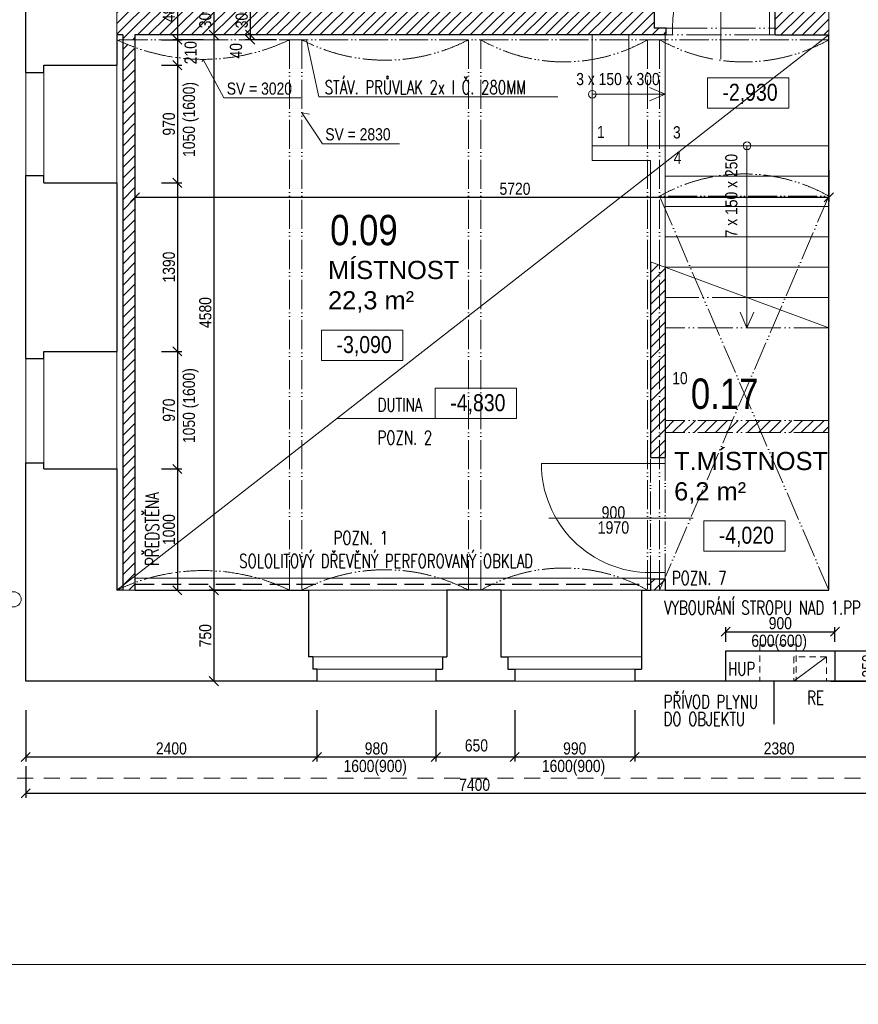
# Model space of a CAD drawing. Header units: millimetres. Extents: x -300958 to -108039, y 30118 to 292543.
# Tile 70 of 256: x -264758 to -257845, y 112355 to 120475. Entities that reach past the tile are written whole.
import ezdxf
from ezdxf.enums import TextEntityAlignment as Align

# ---------------------------------------------------------------- set-up
doc = ezdxf.new("R2010")
doc.units = ezdxf.units.MM
doc.header["$MEASUREMENT"] = 0
for name, pattern in [('ACAD_ISO05W100', [33, 24, -3, 0, -3, 0, -3]), ('DGN Style 2', [879.857395, 527.914437, -351.942958]), ('DGN Style 3', [888.558256, 634.684469, -253.873788])]:
    doc.linetypes.add(name, pattern=pattern)
doc.layers.get('0').update_dxf_attribs({"lineweight": 13})
doc.layers.get('Defpoints').update_dxf_attribs({"color": 3, "lineweight": 13})
for name, color, linetype, lineweight in [('BOURÁNÍ', 40, 'Continuous', 13), ('dims', 7, 'Continuous', 9), ('dvere', 7, 'Continuous', 9), ('legenda', 7, 'Continuous', 13), ('popis', 7, 'Continuous', 9), ('RAMECEK', 7, 'Continuous', 0), ('schody', 7, 'Continuous', 13), ('tenka', 7, 'Continuous', 13), ('texts', 3, 'Continuous', 30), ('výškové kóty', 7, 'Continuous', 13), ('walls', 7, 'Continuous', 13)]:
    doc.layers.add(name, color=color, linetype=linetype, lineweight=lineweight)
doc.styles.add('GENERATED_STYLE_8', font='arial.ttf')
doc.styles.get("Standard").update_dxf_attribs({"font": 'txt.shx'})
doc.styles.add('STYLE-0', font='ARIALN.TTF')
doc.styles.add('Style-Arial', font='arial.ttf')
doc.dimstyles.new('arch', dxfattribs={"dimscale": 50, "dimtxt": 2.5, "dimasz": 2.5, "dimexe": 1.25, "dimexo": 0.9, "dimtad": 1, "dimdec": 0, "dimtxsty": 'STYLE-0', "dimblk": 'ARCHTICK', "dimcen": 2.5, "dimadec": 0, "dimazin": 0, "dimtfac": 1, "dimtdec": 0, "dimtmove": 2, "dimatfit": 3, "dimldrblk": 'ARCHTICK', "dimfxl": 0, "dimarcsym": 0})

# ---------------------------------------------------------------- blocks, each defined once
blk = doc.blocks.new('*U49')
at = {"layer": 'RAMECEK', "linetype": 'Continuous', "lineweight": 0, "flags": 128}
blk.add_lwpolyline([(-15750, -11137.5), (15750, -11137.5), (15750, 11137.5), (-15750, 11137.5)], close=True, dxfattribs=at)
blk = doc.blocks.new('_ArchTick')
at = {"color": 0, "linetype": 'ByBlock', "flags": 128}
blk.add_lwpolyline([(-0.5, -0.5), (0.5, 0.5)], dxfattribs=at)
blk = doc.blocks.new('*D335')
at = {"layer": 'Defpoints', "color": 0, "linetype": 'Continuous'}
for p in [(-262855.9, 120350), (-263157.6, 115770), (-262855.9, 115770)]:
    blk.add_point(p, dxfattribs=at)
at = {"layer": 'dims', "color": 0, "linetype": 'Continuous', "lineweight": -2}
for p, q in [((-262930.9, 120350), (-263195.1, 120350)), ((-263157.6, 120350), (-263157.6, 115770)), ((-262930.9, 115770), (-263195.1, 115770))]:
    blk.add_line(p, q, dxfattribs=at)
at = {"layer": 'dims', "color": 0, "linetype": 'Continuous', "lineweight": -2, "xscale": 75, "yscale": 75, "zscale": 75}
for p, rotation in [((-263157.6, 120350), 90), ((-263157.6, 115770), 270)]:
    blk.add_blockref('_ArchTick', p, dxfattribs=dict(at, rotation=rotation))
at = {"layer": 'dims', "color": 0, "linetype": 'Continuous', "insert": (-263227.4, 118060), "char_height": 100, "attachment_point": 5, "rotation": 90, "style": 'STYLE-0'}
blk.add_mtext('4580', dxfattribs=at)
blk = doc.blocks.new('*D336')
at = {"layer": 'Defpoints', "color": 0, "linetype": 'Continuous'}
for p in [(-262855.9, 120650), (-263157.6, 120350), (-262855.9, 120350)]:
    blk.add_point(p, dxfattribs=at)
at = {"layer": 'dims', "color": 0, "linetype": 'Continuous', "lineweight": -2}
for p, q in [((-262930.9, 120650), (-263195.1, 120650)), ((-263157.6, 120650), (-263157.6, 120350)), ((-262930.9, 120350), (-263195.1, 120350))]:
    blk.add_line(p, q, dxfattribs=at)
at = {"layer": 'dims', "color": 0, "linetype": 'Continuous', "lineweight": -2, "xscale": 75, "yscale": 75, "zscale": 75}
for p, rotation in [((-263157.6, 120650), 90), ((-263157.6, 120350), 270)]:
    blk.add_blockref('_ArchTick', p, dxfattribs=dict(at, rotation=rotation))
at = {"layer": 'dims', "color": 0, "linetype": 'Continuous', "insert": (-263227.4, 120500), "char_height": 100, "attachment_point": 5, "rotation": 90, "style": 'STYLE-0'}
blk.add_mtext('300', dxfattribs=at)
blk = doc.blocks.new('*D337')
at = {"layer": 'Defpoints', "color": 0, "linetype": 'Continuous'}
for p in [(-262855.9, 115770), (-263157.6, 115020), (-262855.9, 115020)]:
    blk.add_point(p, dxfattribs=at)
at = {"layer": 'dims', "color": 0, "linetype": 'Continuous', "lineweight": -2}
for p, q in [((-262930.9, 115770), (-263195.1, 115770)), ((-263157.6, 115770), (-263157.6, 115020)), ((-262930.9, 115020), (-263195.1, 115020))]:
    blk.add_line(p, q, dxfattribs=at)
at = {"layer": 'dims', "color": 0, "linetype": 'Continuous', "lineweight": -2, "xscale": 75, "yscale": 75, "zscale": 75}
for p, rotation in [((-263157.6, 115770), 90), ((-263157.6, 115020), 270)]:
    blk.add_blockref('_ArchTick', p, dxfattribs=dict(at, rotation=rotation))
at = {"layer": 'dims', "color": 0, "linetype": 'Continuous', "insert": (-263227.4, 115395), "char_height": 100, "attachment_point": 5, "rotation": 90, "style": 'STYLE-0'}
blk.add_mtext('750', dxfattribs=at)
blk = doc.blocks.new('*D353')
at = {"layer": 'Defpoints', "color": 0, "linetype": 'Continuous'}
for p in [(-264707.6, 114855.9), (-262307.6, 114855.9), (-262307.6, 114395)]:
    blk.add_point(p, dxfattribs=at)
at = {"layer": 'dims', "color": 0, "linetype": 'Continuous', "lineweight": -2}
for p, q in [((-264707.6, 114780.9), (-264707.6, 114357.5)), ((-262307.6, 114780.9), (-262307.6, 114357.5)), ((-264707.6, 114395), (-262307.6, 114395))]:
    blk.add_line(p, q, dxfattribs=at)
at = {"layer": 'dims', "color": 0, "linetype": 'Continuous', "lineweight": -2, "xscale": 75, "yscale": 75, "zscale": 75, "rotation": 180}
blk.add_blockref('_ArchTick', (-264707.6, 114395), dxfattribs=at)
at = {"layer": 'dims', "color": 0, "linetype": 'Continuous', "lineweight": -2, "xscale": 75, "yscale": 75, "zscale": 75}
blk.add_blockref('_ArchTick', (-262307.6, 114395), dxfattribs=at)
at = {"layer": 'dims', "color": 0, "linetype": 'Continuous', "insert": (-263507.6, 114464.8), "char_height": 100, "attachment_point": 5, "style": 'STYLE-0'}
blk.add_mtext('2400', dxfattribs=at)
blk = doc.blocks.new('*D354')
at = {"layer": 'Defpoints', "color": 0, "linetype": 'Continuous'}
for p in [(-262307.6, 114855.9), (-261327.6, 114855.9), (-261327.6, 114395)]:
    blk.add_point(p, dxfattribs=at)
at = {"layer": 'dims', "color": 0, "linetype": 'Continuous', "lineweight": -2}
for p, q in [((-262307.6, 114780.9), (-262307.6, 114357.5)), ((-261327.6, 114780.9), (-261327.6, 114357.5)), ((-262307.6, 114395), (-261327.6, 114395))]:
    blk.add_line(p, q, dxfattribs=at)
at = {"layer": 'dims', "color": 0, "linetype": 'Continuous', "lineweight": -2, "xscale": 75, "yscale": 75, "zscale": 75, "rotation": 180}
blk.add_blockref('_ArchTick', (-262307.6, 114395), dxfattribs=at)
at = {"layer": 'dims', "color": 0, "linetype": 'Continuous', "lineweight": -2, "xscale": 75, "yscale": 75, "zscale": 75}
blk.add_blockref('_ArchTick', (-261327.6, 114395), dxfattribs=at)
at = {"layer": 'dims', "color": 0, "linetype": 'Continuous', "insert": (-261817.6, 114464.8), "char_height": 100, "attachment_point": 5, "style": 'STYLE-0'}
blk.add_mtext('980', dxfattribs=at)
blk = doc.blocks.new('*D355')
at = {"layer": 'Defpoints', "color": 0, "linetype": 'Continuous'}
for p in [(-261327.6, 114855.9), (-260677.6, 114855.9), (-260677.6, 114395)]:
    blk.add_point(p, dxfattribs=at)
at = {"layer": 'dims', "color": 0, "linetype": 'Continuous', "lineweight": -2}
for p, q in [((-261327.6, 114780.9), (-261327.6, 114357.5)), ((-260677.6, 114780.9), (-260677.6, 114357.5)), ((-261327.6, 114395), (-260677.6, 114395))]:
    blk.add_line(p, q, dxfattribs=at)
at = {"layer": 'dims', "color": 0, "linetype": 'Continuous', "lineweight": -2, "xscale": 75, "yscale": 75, "zscale": 75, "rotation": 180}
blk.add_blockref('_ArchTick', (-261327.6, 114395), dxfattribs=at)
at = {"layer": 'dims', "color": 0, "linetype": 'Continuous', "lineweight": -2, "xscale": 75, "yscale": 75, "zscale": 75}
blk.add_blockref('_ArchTick', (-260677.6, 114395), dxfattribs=at)
at = {"layer": 'dims', "color": 0, "linetype": 'Continuous', "insert": (-260992.9, 114489.7), "char_height": 100, "attachment_point": 5, "style": 'STYLE-0'}
blk.add_mtext('650', dxfattribs=at)
blk = doc.blocks.new('*D356')
at = {"layer": 'Defpoints', "color": 0, "linetype": 'Continuous'}
for p in [(-260677.6, 114855.9), (-259687.6, 114855.9), (-259687.6, 114395)]:
    blk.add_point(p, dxfattribs=at)
at = {"layer": 'dims', "color": 0, "linetype": 'Continuous', "lineweight": -2}
for p, q in [((-260677.6, 114780.9), (-260677.6, 114357.5)), ((-259687.6, 114780.9), (-259687.6, 114357.5)), ((-260677.6, 114395), (-259687.6, 114395))]:
    blk.add_line(p, q, dxfattribs=at)
at = {"layer": 'dims', "color": 0, "linetype": 'Continuous', "lineweight": -2, "xscale": 75, "yscale": 75, "zscale": 75, "rotation": 180}
blk.add_blockref('_ArchTick', (-260677.6, 114395), dxfattribs=at)
at = {"layer": 'dims', "color": 0, "linetype": 'Continuous', "lineweight": -2, "xscale": 75, "yscale": 75, "zscale": 75}
blk.add_blockref('_ArchTick', (-259687.6, 114395), dxfattribs=at)
at = {"layer": 'dims', "color": 0, "linetype": 'Continuous', "insert": (-260182.6, 114464.8), "char_height": 100, "attachment_point": 5, "style": 'STYLE-0'}
blk.add_mtext('990', dxfattribs=at)
blk = doc.blocks.new('*D357')
at = {"layer": 'Defpoints', "color": 0, "linetype": 'Continuous'}
for p in [(-259687.6, 114855.9), (-257307.6, 114855.9), (-257307.6, 114395)]:
    blk.add_point(p, dxfattribs=at)
at = {"layer": 'dims', "color": 0, "linetype": 'Continuous', "lineweight": -2}
for p, q in [((-259687.6, 114780.9), (-259687.6, 114357.5)), ((-257307.6, 114780.9), (-257307.6, 114357.5)), ((-259687.6, 114395), (-257307.6, 114395))]:
    blk.add_line(p, q, dxfattribs=at)
at = {"layer": 'dims', "color": 0, "linetype": 'Continuous', "lineweight": -2, "xscale": 75, "yscale": 75, "zscale": 75, "rotation": 180}
blk.add_blockref('_ArchTick', (-259687.6, 114395), dxfattribs=at)
at = {"layer": 'dims', "color": 0, "linetype": 'Continuous', "lineweight": -2, "xscale": 75, "yscale": 75, "zscale": 75}
blk.add_blockref('_ArchTick', (-257307.6, 114395), dxfattribs=at)
at = {"layer": 'dims', "color": 0, "linetype": 'Continuous', "insert": (-258497.6, 114464.8), "char_height": 100, "attachment_point": 5, "style": 'STYLE-0'}
blk.add_mtext('2380', dxfattribs=at)
blk = doc.blocks.new('*D358')
at = {"layer": 'Defpoints', "color": 0, "linetype": 'Continuous'}
for p in [(-264707.6, 114395), (-257307.6, 114395), (-257307.6, 114095)]:
    blk.add_point(p, dxfattribs=at)
at = {"layer": 'dims', "color": 0, "linetype": 'Continuous', "lineweight": -2}
for p, q in [((-264707.6, 114320), (-264707.6, 114057.5)), ((-257307.6, 114320), (-257307.6, 114057.5)), ((-264707.6, 114095), (-257307.6, 114095))]:
    blk.add_line(p, q, dxfattribs=at)
at = {"layer": 'dims', "color": 0, "linetype": 'Continuous', "lineweight": -2, "xscale": 75, "yscale": 75, "zscale": 75, "rotation": 180}
blk.add_blockref('_ArchTick', (-264707.6, 114095), dxfattribs=at)
at = {"layer": 'dims', "color": 0, "linetype": 'Continuous', "lineweight": -2, "xscale": 75, "yscale": 75, "zscale": 75}
blk.add_blockref('_ArchTick', (-257307.6, 114095), dxfattribs=at)
at = {"layer": 'dims', "color": 0, "linetype": 'Continuous', "insert": (-261007.6, 114164.8), "char_height": 100, "attachment_point": 5, "style": 'STYLE-0'}
blk.add_mtext('7400', dxfattribs=at)
blk = doc.blocks.new('*D479')
at = {"layer": 'Defpoints', "color": 0, "linetype": 'Continuous'}
for p in [(-263663, 120100), (-263663, 119130), (-263457.6, 119130)]:
    blk.add_point(p, dxfattribs=at)
at = {"layer": 'dims', "color": 0, "linetype": 'Continuous', "lineweight": -2}
for p, q in [((-263588, 120100), (-263420.1, 120100)), ((-263457.6, 120100), (-263457.6, 119130)), ((-263588, 119130), (-263420.1, 119130))]:
    blk.add_line(p, q, dxfattribs=at)
at = {"layer": 'dims', "color": 0, "linetype": 'Continuous', "lineweight": -2, "xscale": 75, "yscale": 75, "zscale": 75}
for p, rotation in [((-263457.6, 120100), 90), ((-263457.6, 119130), 270)]:
    blk.add_blockref('_ArchTick', p, dxfattribs=dict(at, rotation=rotation))
at = {"layer": 'dims', "color": 0, "linetype": 'Continuous', "insert": (-263527.4, 119615), "char_height": 100, "attachment_point": 5, "rotation": 90, "style": 'STYLE-0'}
blk.add_mtext('970', dxfattribs=at)
blk = doc.blocks.new('*D480')
at = {"layer": 'Defpoints', "color": 0, "linetype": 'Continuous'}
for p in [(-263663, 119130), (-263663, 117740), (-263457.6, 117740)]:
    blk.add_point(p, dxfattribs=at)
at = {"layer": 'dims', "color": 0, "linetype": 'Continuous', "lineweight": -2}
for p, q in [((-263588, 119130), (-263420.1, 119130)), ((-263457.6, 119130), (-263457.6, 117740)), ((-263588, 117740), (-263420.1, 117740))]:
    blk.add_line(p, q, dxfattribs=at)
at = {"layer": 'dims', "color": 0, "linetype": 'Continuous', "lineweight": -2, "xscale": 75, "yscale": 75, "zscale": 75}
for p, rotation in [((-263457.6, 119130), 90), ((-263457.6, 117740), 270)]:
    blk.add_blockref('_ArchTick', p, dxfattribs=dict(at, rotation=rotation))
at = {"layer": 'dims', "color": 0, "linetype": 'Continuous', "insert": (-263527.4, 118435), "char_height": 100, "attachment_point": 5, "rotation": 90, "style": 'STYLE-0'}
blk.add_mtext('1390', dxfattribs=at)
blk = doc.blocks.new('*D481')
at = {"layer": 'Defpoints', "color": 0, "linetype": 'Continuous'}
for p in [(-263663, 117740), (-263663, 116770), (-263457.6, 116770)]:
    blk.add_point(p, dxfattribs=at)
at = {"layer": 'dims', "color": 0, "linetype": 'Continuous', "lineweight": -2}
for p, q in [((-263588, 117740), (-263420.1, 117740)), ((-263457.6, 117740), (-263457.6, 116770)), ((-263588, 116770), (-263420.1, 116770))]:
    blk.add_line(p, q, dxfattribs=at)
at = {"layer": 'dims', "color": 0, "linetype": 'Continuous', "lineweight": -2, "xscale": 75, "yscale": 75, "zscale": 75}
for p, rotation in [((-263457.6, 117740), 90), ((-263457.6, 116770), 270)]:
    blk.add_blockref('_ArchTick', p, dxfattribs=dict(at, rotation=rotation))
at = {"layer": 'dims', "color": 0, "linetype": 'Continuous', "insert": (-263527.4, 117255), "char_height": 100, "attachment_point": 5, "rotation": 90, "style": 'STYLE-0'}
blk.add_mtext('970', dxfattribs=at)
blk = doc.blocks.new('*D482')
at = {"layer": 'Defpoints', "color": 0, "linetype": 'Continuous'}
for p in [(-263663, 116770), (-263663, 115770), (-263457.6, 115770)]:
    blk.add_point(p, dxfattribs=at)
at = {"layer": 'dims', "color": 0, "linetype": 'Continuous', "lineweight": -2}
for p, q in [((-263588, 116770), (-263420.1, 116770)), ((-263457.6, 116770), (-263457.6, 115770)), ((-263588, 115770), (-263420.1, 115770))]:
    blk.add_line(p, q, dxfattribs=at)
at = {"layer": 'dims', "color": 0, "linetype": 'Continuous', "lineweight": -2, "xscale": 75, "yscale": 75, "zscale": 75}
for p, rotation in [((-263457.6, 116770), 90), ((-263457.6, 115770), 270)]:
    blk.add_blockref('_ArchTick', p, dxfattribs=dict(at, rotation=rotation))
at = {"layer": 'dims', "color": 0, "linetype": 'Continuous', "insert": (-263527.4, 116270), "char_height": 100, "attachment_point": 5, "rotation": 90, "style": 'STYLE-0'}
blk.add_mtext('1000', dxfattribs=at)
blk = doc.blocks.new('*D483')
at = {"layer": 'Defpoints', "color": 0, "linetype": 'Continuous'}
for p in [(-263663, 120310), (-263663, 120100), (-263457.6, 120100)]:
    blk.add_point(p, dxfattribs=at)
at = {"layer": 'dims', "color": 0, "linetype": 'Continuous', "lineweight": -2}
for p, q in [((-263588, 120310), (-263420.1, 120310)), ((-263457.6, 120310), (-263457.6, 120100)), ((-263588, 120100), (-263420.1, 120100))]:
    blk.add_line(p, q, dxfattribs=at)
at = {"layer": 'dims', "color": 0, "linetype": 'Continuous', "lineweight": -2, "xscale": 75, "yscale": 75, "zscale": 75}
for p, rotation in [((-263457.6, 120310), 90), ((-263457.6, 120100), 270)]:
    blk.add_blockref('_ArchTick', p, dxfattribs=dict(at, rotation=rotation))
at = {"layer": 'dims', "color": 0, "linetype": 'Continuous', "insert": (-263348.1, 120203.3), "char_height": 100, "attachment_point": 5, "rotation": 90, "style": 'STYLE-0'}
blk.add_mtext('210', dxfattribs=at)
blk = doc.blocks.new('*D821')
at = {"layer": 'Defpoints', "color": 0, "linetype": 'Continuous'}
for p in [(-263807.6, 119310.6), (-258087.6, 119310.6), (-258087.6, 119010.6)]:
    blk.add_point(p, dxfattribs=at)
at = {"layer": 'dims', "color": 0, "linetype": 'Continuous', "lineweight": -2}
for p, q in [((-263807.6, 119235.6), (-263807.6, 118973.1)), ((-258087.6, 119235.6), (-258087.6, 118973.1)), ((-263807.6, 119010.6), (-258087.6, 119010.6))]:
    blk.add_line(p, q, dxfattribs=at)
at = {"layer": 'dims', "color": 0, "linetype": 'Continuous', "lineweight": -2, "xscale": 75, "yscale": 75, "zscale": 75, "rotation": 180}
blk.add_blockref('_ArchTick', (-263807.6, 119010.6), dxfattribs=at)
at = {"layer": 'dims', "color": 0, "linetype": 'Continuous', "lineweight": -2, "xscale": 75, "yscale": 75, "zscale": 75}
blk.add_blockref('_ArchTick', (-258087.6, 119010.6), dxfattribs=at)
at = {"layer": 'dims', "color": 0, "linetype": 'Continuous', "insert": (-260675, 119080.4), "char_height": 100, "attachment_point": 5, "style": 'STYLE-0'}
blk.add_mtext('5720', dxfattribs=at)
blk = doc.blocks.new('*D882')
at = {"layer": 'Defpoints', "color": 0, "linetype": 'Continuous'}
for p in [(-263166.2, 120790), (-263457.6, 120310), (-263166.2, 120310)]:
    blk.add_point(p, dxfattribs=at)
at = {"layer": 'dims', "color": 0, "linetype": 'Continuous', "lineweight": -2}
for p, q in [((-263241.2, 120790), (-263495.1, 120790)), ((-263457.6, 120790), (-263457.6, 120310)), ((-263241.2, 120310), (-263495.1, 120310))]:
    blk.add_line(p, q, dxfattribs=at)
at = {"layer": 'dims', "color": 0, "linetype": 'Continuous', "lineweight": -2, "xscale": 75, "yscale": 75, "zscale": 75}
for p, rotation in [((-263457.6, 120790), 90), ((-263457.6, 120310), 270)]:
    blk.add_blockref('_ArchTick', p, dxfattribs=dict(at, rotation=rotation))
at = {"layer": 'dims', "color": 0, "linetype": 'Continuous', "insert": (-263527.4, 120550), "char_height": 100, "attachment_point": 5, "rotation": 90, "style": 'STYLE-0'}
blk.add_mtext('480', dxfattribs=at)
blk = doc.blocks.new('*D884')
at = {"layer": 'Defpoints', "color": 0, "linetype": 'Continuous'}
for p in [(-262566.2, 120350), (-262857.6, 120310), (-262566.2, 120310)]:
    blk.add_point(p, dxfattribs=at)
at = {"layer": 'dims', "color": 0, "linetype": 'Continuous', "lineweight": -2}
for p, q in [((-262641.2, 120350), (-262895.1, 120350)), ((-262857.6, 120350), (-262857.6, 120310)), ((-262641.2, 120310), (-262895.1, 120310))]:
    blk.add_line(p, q, dxfattribs=at)
at = {"layer": 'dims', "color": 0, "linetype": 'Continuous', "lineweight": -2, "xscale": 75, "yscale": 75, "zscale": 75}
for p, rotation in [((-262857.6, 120350), 90), ((-262857.6, 120310), 270)]:
    blk.add_blockref('_ArchTick', p, dxfattribs=dict(at, rotation=rotation))
at = {"layer": 'dims', "color": 0, "linetype": 'Continuous', "insert": (-262974.3, 120218.9), "char_height": 100, "attachment_point": 5, "rotation": 90, "style": 'STYLE-0'}
blk.add_mtext('40', dxfattribs=at)
blk = doc.blocks.new('*D885')
at = {"layer": 'Defpoints', "color": 0, "linetype": 'Continuous'}
for p in [(-262555.9, 120650), (-262857.6, 120350), (-262555.9, 120350)]:
    blk.add_point(p, dxfattribs=at)
at = {"layer": 'dims', "color": 0, "linetype": 'Continuous', "lineweight": -2}
for p, q in [((-262630.9, 120650), (-262895.1, 120650)), ((-262857.6, 120650), (-262857.6, 120350)), ((-262630.9, 120350), (-262895.1, 120350))]:
    blk.add_line(p, q, dxfattribs=at)
at = {"layer": 'dims', "color": 0, "linetype": 'Continuous', "lineweight": -2, "xscale": 75, "yscale": 75, "zscale": 75}
for p, rotation in [((-262857.6, 120650), 90), ((-262857.6, 120350), 270)]:
    blk.add_blockref('_ArchTick', p, dxfattribs=dict(at, rotation=rotation))
at = {"layer": 'dims', "color": 0, "linetype": 'Continuous', "insert": (-262927.4, 120500), "char_height": 100, "attachment_point": 5, "rotation": 90, "style": 'STYLE-0'}
blk.add_mtext('300', dxfattribs=at)
blk = doc.blocks.new('*D1637')
at = {"layer": 'Defpoints', "color": 0, "linetype": 'Continuous'}
for p in [(-258146.6, 115270), (-258146.6, 115020), (-257692.8, 115020)]:
    blk.add_point(p, dxfattribs=at)
at = {"layer": 'dims', "color": 0, "linetype": 'Continuous', "lineweight": -2}
for p, q in [((-258071.6, 115270), (-257655.3, 115270)), ((-257692.8, 115270), (-257692.8, 115020)), ((-258071.6, 115020), (-257655.3, 115020))]:
    blk.add_line(p, q, dxfattribs=at)
at = {"layer": 'dims', "color": 0, "linetype": 'Continuous', "lineweight": -2, "xscale": 75, "yscale": 75, "zscale": 75}
for p, rotation in [((-257692.8, 115270), 90), ((-257692.8, 115020), 270)]:
    blk.add_blockref('_ArchTick', p, dxfattribs=dict(at, rotation=rotation))
at = {"layer": 'dims', "color": 0, "linetype": 'Continuous', "insert": (-257762.6, 115145), "char_height": 100, "attachment_point": 5, "rotation": 90, "style": 'STYLE-0'}
blk.add_mtext('250', dxfattribs=at)
blk = doc.blocks.new('*D1638')
at = {"layer": 'Defpoints', "color": 0, "linetype": 'Continuous'}
for p in [(-258037.6, 115427.7), (-258937.6, 115270), (-258037.6, 115270)]:
    blk.add_point(p, dxfattribs=at)
at = {"layer": 'dims', "color": 0, "linetype": 'Continuous', "lineweight": -2}
for p, q in [((-258937.6, 115345), (-258937.6, 115465.2)), ((-258937.6, 115427.7), (-258037.6, 115427.7)), ((-258037.6, 115345), (-258037.6, 115465.2))]:
    blk.add_line(p, q, dxfattribs=at)
at = {"layer": 'dims', "color": 0, "linetype": 'Continuous', "lineweight": -2, "xscale": 75, "yscale": 75, "zscale": 75, "rotation": 180}
blk.add_blockref('_ArchTick', (-258937.6, 115427.7), dxfattribs=at)
at = {"layer": 'dims', "color": 0, "linetype": 'Continuous', "lineweight": -2, "xscale": 75, "yscale": 75, "zscale": 75}
blk.add_blockref('_ArchTick', (-258037.6, 115427.7), dxfattribs=at)
at = {"layer": 'dims', "color": 0, "linetype": 'Continuous', "insert": (-258487.6, 115497.5), "char_height": 100, "attachment_point": 5, "style": 'STYLE-0'}
blk.add_mtext('900', dxfattribs=at)

msp = doc.modelspace()

# ---------------------------------------------------------------- hatches: boundary and pattern name
at = {"layer": 'BOURÁNÍ', "linetype": 'Continuous'}
h = msp.add_hatch(dxfattribs=at)
h.set_pattern_fill('ANSI31', color=256, scale=500, style=0)
h.paths.add_polyline_path([(-261457.6, 123505), (-261457.6, 120790), (-261307.6, 120790), (-261307.6, 121745), (-260637.6, 121745), (-260637.6, 121845), (-261307.6, 121845), (-261307.6, 123405), (-259687.6, 123405), (-259687.6, 121845), (-259837.6, 121845), (-259837.6, 121745), (-259587.6, 121745), (-259587.6, 123405), (-258532.6, 123405), (-258532.6, 122795), (-258382.6, 122795), (-258382.6, 123405), (-258087.6, 123405), (-258087.6, 123505)])
h.paths.add_polyline_path([(-261307.6, 120790), (-261457.6, 120790), (-261457.6, 120650), (-263957.6, 120650), (-263957.6, 120350), (-263907.6, 120350), (-263907.6, 120310), (-263807.6, 120310), (-263807.6, 120350), (-259427.6, 120350), (-259427.6, 120405), (-259527.6, 120405), (-259527.6, 120650), (-261307.6, 120650)])
h.paths.add_polyline_path([(-263303.5, 120384.5), (-263303.5, 120615.4), (-263151.3, 120615.4), (-263151.3, 120384.5)], flags=24)
h.paths.add_polyline_path([(-263603.5, 120432.9), (-263603.5, 120667.1), (-263451.3, 120667.1), (-263451.3, 120432.9)], flags=24)
h.paths.add_polyline_path([(-263003.5, 120384.5), (-263003.5, 120615.4), (-262851.3, 120615.4), (-262851.3, 120384.5)], flags=24)
h = msp.add_hatch(dxfattribs=at)
h.set_pattern_fill('ANSI31', color=256, scale=500, style=0)
h.paths.add_polyline_path([(-258532.6, 120790), (-258382.6, 120790), (-258382.6, 122095), (-258532.6, 122095)])
h.paths.add_polyline_path([(-258087.6, 120350), (-258087.6, 120650), (-258382.6, 120650), (-258382.6, 120790), (-258532.6, 120790), (-258532.6, 120350), (-258527.6, 120350)])
h = msp.add_hatch(dxfattribs=at)
h.set_pattern_fill('ANSI31', color=256, scale=500, style=0)
h.paths.add_polyline_path([(-263807.6, 120247, -0.016351), (-263907.6, 120287), (-263907.6, 115793, -0.016351), (-263807.6, 115833)])
h.paths.add_polyline_path([(-263907.6, 115770), (-263807.6, 115770), (-263807.6, 115833, 0.016351), (-263907.6, 115793)])
h = msp.add_hatch(dxfattribs=at)
h.set_pattern_fill('ANSI31', color=256, scale=500, style=0)
h.paths.add_polyline_path([(-259482.6, 115770, -0.00901), (-259437.6, 115794.3), (-259437.6, 115865), (-259482.6, 115865)])
h.paths.add_polyline_path([(-259482.6, 115770), (-259482.6, 115865), (-259557.6, 115865), (-259557.6, 115770)])
h.paths.add_polyline_path([(-259482.6, 118451.7), (-259557.6, 118479.4), (-259557.6, 116865), (-259482.6, 116865)])
h.paths.add_polyline_path([(-259437.6, 118435), (-259482.6, 118451.7), (-259482.6, 116865), (-259437.6, 116865)])
h = msp.add_hatch(dxfattribs=at)
h.set_pattern_fill('ANSI31', color=256, scale=500, style=0)
h.paths.add_polyline_path([(-258924.6, 117070), (-258881.7, 117170), (-259437.6, 117170), (-259437.6, 117070)])
h.paths.add_polyline_path([(-258645.6, 117070), (-258688.5, 117170), (-258881.7, 117170), (-258924.6, 117070)], flags=17)
h.paths.add_polyline_path([(-258087.6, 117070), (-258087.6, 117170), (-258688.5, 117170), (-258645.6, 117070)])
h.paths.add_polyline_path([(-259275.2, 117579.1), (-258617.8, 117579.1), (-258617.8, 117198.8), (-259275.2, 117198.8)], flags=9)

# ---------------------------------------------------------------- linework, layer by layer
at = {"layer": 'BOURÁNÍ', "linetype": 'Continuous', "lineweight": 30}
for p, q in [((-258532.6, 122095), (-258532.6, 120350)), ((-259527.6, 120650), (-259527.6, 120405)), ((-263907.6, 120350), (-263957.6, 120350)), ((-263907.6, 120350), (-263907.6, 115770)), ((-259427.6, 120350), (-263807.6, 120350)), ((-263807.6, 120350), (-263807.6, 115770)), ((-259427.6, 120405), (-259527.6, 120405)), ((-259427.6, 120350), (-259427.6, 120405)), ((-258527.6, 120350), (-258087.6, 120350)), ((-259557.6, 118479.4), (-259557.6, 116865)), ((-259437.6, 118435), (-259437.6, 116865)), ((-259557.6, 116865), (-259437.6, 116865)), ((-259557.6, 115865), (-259437.6, 115865)), ((-259557.6, 115865), (-259557.6, 115770)), ((-259437.6, 115865), (-259437.6, 115770))]:
    msp.add_line(p, q, dxfattribs=at)
at = {"layer": 'BOURÁNÍ', "linetype": 'Continuous'}
for p, q in [((-263957.6, 120350), (-263957.6, 120650)), ((-260037.6, 120350), (-260037.6, 119315)), ((-259737.6, 120350), (-259737.6, 119435)), ((-259437.6, 120350), (-259437.6, 118435)), ((-264707.6, 120040), (-264707.6, 119190)), ((-264557.6, 119190), (-264557.6, 120040)), ((-260037.6, 119860), (-259437.6, 119860)), ((-259437.6, 119860), (-259566.5, 119915.1)), ((-259437.6, 119860), (-259566.5, 119804.9)), ((-258087.6, 119435), (-260037.6, 119435)), ((-258762.6, 119435), (-258762.6, 118185)), ((-259557.6, 119315), (-260037.6, 119315)), ((-259557.6, 119315), (-259557.6, 118479.4)), ((-258087.6, 119185), (-259437.6, 119185)), ((-258087.6, 118935), (-259437.6, 118935)), ((-258087.6, 118685), (-259437.6, 118685)), ((-258087.6, 117935), (-259557.6, 118479.4)), ((-258087.6, 118435), (-259437.6, 118435)), ((-258087.6, 118185), (-258762.6, 118185)), ((-264707.6, 117680), (-264707.6, 116820)), ((-264557.6, 116820), (-264557.6, 117680)), ((-259557.6, 116815), (-259437.6, 116815)), ((-259557.6, 115915), (-259437.6, 115915)), ((-263807.6, 115870), (-259557.6, 115870)), ((-262342.6, 115220), (-261272.6, 115220)), ((-260735.1, 115220), (-259632.6, 115220)), ((-262307.6, 115120), (-261327.6, 115120)), ((-260677.6, 115120), (-259687.6, 115120))]:
    msp.add_line(p, q, dxfattribs=at)
at = {"layer": 'BOURÁNÍ', "linetype": 'ACAD_ISO05W100', "ltscale": 12}
for p, q in [((-259377.6, 120405), (-258577.6, 120405)), ((-258577.6, 120350), (-259377.6, 120350)), ((-258762.6, 118185), (-259437.6, 118185)), ((-258762.6, 118185), (-258762.6, 117935)), ((-258762.6, 117935), (-258817.7, 118063.9)), ((-258762.6, 117935), (-258707.5, 118063.9)), ((-258087.6, 117935), (-259437.6, 117935)), ((-258087.6, 117935), (-259437.6, 117935)), ((-258087.6, 117170), (-259437.6, 117170)), ((-258087.6, 117070), (-259437.6, 117070))]:
    msp.add_line(p, q, dxfattribs=at)
at = {"layer": 'BOURÁNÍ', "linetype": 'ACAD_ISO05W100', "ltscale": 8}
for p, q in [((-259557.6, 115865), (-259557.6, 116865)), ((-259437.6, 116865), (-259437.6, 115865))]:
    msp.add_line(p, q, dxfattribs=at)
at = {"layer": 'BOURÁNÍ', "linetype": 'DGN Style 3', "lineweight": 30, "ltscale": 0.25}
msp.add_line((-263807.6, 115820), (-259557.6, 115820), dxfattribs=at)
at = {"layer": 'BOURÁNÍ', "linetype": 'DGN Style 2', "ltscale": 0.25}
msp.add_line((-256507.6, 114220), (-265507.6, 114220), dxfattribs=at)
at = {"layer": 'BOURÁNÍ', "linetype": 'Continuous', "flags": 128}
for points in [[(-258577.6, 120405), (-258577.6, 121235), (-258577.6, 120405), (-258577.6, 121235, 0.406521), (-259377.6, 120405)], [(-259557.6, 116815), (-260457.6, 116815), (-259557.6, 116815), (-260457.6, 116815, 0.414214), (-259557.6, 115915)]]:
    msp.add_lwpolyline(points, format="xyb", dxfattribs=at)
for points in [[(-259427.6, 120405), (-259377.6, 120405), (-259377.6, 120350), (-259427.6, 120350)], [(-258527.6, 120405), (-258577.6, 120405), (-258577.6, 120350), (-258527.6, 120350)]]:
    msp.add_lwpolyline(points, dxfattribs=at)
at = {"layer": 'BOURÁNÍ', "linetype": 'Continuous', "lineweight": 30, "flags": 128}
msp.add_lwpolyline([(-258937.6, 115020), (-258937.6, 115270), (-258037.6, 115270), (-258037.6, 115020)], dxfattribs=at)
at = {"layer": 'BOURÁNÍ', "linetype": 'Continuous'}
for centre in [(-260037.6, 119860), (-258762.6, 119435)]:
    msp.add_circle(centre, 31.6, dxfattribs=at)
at = {"layer": 'dvere', "linetype": 'Continuous'}
for p, q in [((-258977.6, 120150), (-258977.6, 121272.3)), ((-259207.6, 116365), (-260394.9, 116365))]:
    msp.add_line(p, q, dxfattribs=at)
at = {"layer": 'popis', "flags": 128}
for points in [[(-260321, 119837.9), (-262291.1, 119837.9), (-262392.3, 120310), (-262392.3, 120310)], [(-262439.4, 119829.5), (-263073.7, 119829.5), (-263245.1, 120148), (-263254.9, 120127.7)], [(-261626.9, 119452.7), (-262261.2, 119452.7), (-262432.6, 119706.1), (-262368.8, 119695.5)]]:
    msp.add_lwpolyline(points, dxfattribs=at)
at = {"layer": 'RAMECEK', "linetype": 'Continuous', "lineweight": 0, "flags": 128}
msp.add_lwpolyline([(-268232.6, 87932.5), (-236732.6, 87932.5), (-236732.6, 112682.5), (-268232.6, 112682.5)], close=True, dxfattribs=at)
at = {"layer": 'tenka', "linetype": 'Continuous'}
for p, q in [((-258087.6, 120350), (-258087.6, 120650)), ((-263957.6, 115770), (-258087.6, 120350)), ((-263957.6, 120100), (-263957.6, 119130)), ((-263957.6, 117740), (-263957.6, 116770)), ((-261332.5, 117186.2), (-262142.5, 117186.2)), ((-263807.6, 115770), (-263907.6, 115770)), ((-261237.6, 115770), (-262377.6, 115770)), ((-259632.6, 115770), (-260792.6, 115770)), ((-259557.6, 115770), (-259437.6, 115770)), ((-258377.6, 115020), (-258107.6, 115220)), ((-261327.6, 115020), (-262307.6, 115020)), ((-259687.6, 115020), (-260677.6, 115020))]:
    msp.add_line(p, q, dxfattribs=at)
at = {"layer": 'tenka', "linetype": 'ACAD_ISO05W100', "ltscale": 10}
msp.add_line((-258087.6, 120310), (-263957.6, 120310), dxfattribs=at)
at = {"layer": 'tenka', "linetype": 'DGN Style 2', "ltscale": 0.1}
for p, q in [((-258657.6, 115320), (-258657.6, 115020)), ((-258357.6, 115320), (-258657.6, 115320)), ((-258357.6, 115320), (-258357.6, 115020)), ((-258377.6, 115220), (-258377.6, 115020)), ((-258107.6, 115220), (-258377.6, 115220)), ((-258107.6, 115220), (-258107.6, 115020))]:
    msp.add_line(p, q, dxfattribs=at)
at = {"layer": 'tenka', "linetype": 'ACAD_ISO05W100', "ltscale": 10, "flags": 128}
for points in [[(-262532.6, 120310, -0.227405), (-263957.6, 120310)], [(-261057.6, 120310, -0.245683), (-262432.6, 120310)], [(-259582.7, 120310, -0.266147), (-260957.6, 120310)], [(-258087.6, 120310, -0.262619), (-259482.6, 120310)], [(-258087.6, 119020, 0.262619), (-259482.6, 119020)], [(-262532.6, 115770, 0.227405), (-263957.6, 115770)], [(-261057.6, 115770, 0.245683), (-262432.6, 115770)], [(-259582.7, 115770, 0.266147), (-260957.6, 115770)]]:
    msp.add_lwpolyline(points, format="xyb", dxfattribs=at)
for points in [[(-262532.6, 120310), (-262532.6, 115770)], [(-262432.6, 120310), (-262432.6, 115770)], [(-261057.6, 120310), (-261057.6, 115770)], [(-260957.6, 120310), (-260957.6, 115770)], [(-259582.6, 120310), (-259582.6, 115770)], [(-259482.6, 120310), (-259482.6, 115770)], [(-259482.6, 115770), (-258087.6, 119020), (-259482.6, 119020), (-258087.6, 115770)]]:
    msp.add_lwpolyline(points, dxfattribs=at)
at = {"layer": 'tenka', "linetype": 'Continuous'}
msp.add_circle((-264807.6, 115695), 62.5, dxfattribs=at)
at = {"layer": 'výškové kóty', "linetype": 'Continuous', "lineweight": 0, "flags": 128}
for points in [[(-259088.8, 119995.9), (-258418.1, 119995.9), (-258418.1, 119746.3), (-259088.8, 119746.3)], [(-262270, 117915.2), (-261599.2, 117915.2), (-261599.2, 117665.6), (-262270, 117665.6)], [(-261332.5, 117435.8), (-260661.8, 117435.8), (-260661.8, 117186.2), (-261332.5, 117186.2)], [(-259119.6, 116342.7), (-258448.9, 116342.7), (-258448.9, 116093.1), (-259119.6, 116093.1)]]:
    msp.add_lwpolyline(points, close=True, dxfattribs=at)
at = {"layer": 'walls', "linetype": 'Continuous', "lineweight": 30}
for p, q in [((-263957.6, 120350), (-263957.6, 120100)), ((-258087.6, 116865), (-258087.6, 120350)), ((-264557.6, 120100), (-263957.6, 120100)), ((-264557.6, 120040), (-264557.6, 120100)), ((-264707.6, 120040), (-264557.6, 120040)), ((-264707.6, 119190), (-264557.6, 119190)), ((-264557.6, 119130), (-264557.6, 119190)), ((-264557.6, 119130), (-263957.6, 119130)), ((-264707.6, 117680), (-264557.6, 117680)), ((-264557.6, 117740), (-263957.6, 117740)), ((-264557.6, 117680), (-264557.6, 117740)), ((-264707.6, 116820), (-264557.6, 116820)), ((-264557.6, 116770), (-264557.6, 116820)), ((-264557.6, 116770), (-263957.6, 116770)), ((-263957.6, 116770), (-263957.6, 115770)), ((-263907.6, 115770), (-263957.6, 115770)), ((-263807.6, 115770), (-262377.6, 115770)), ((-262377.6, 115770), (-262377.6, 115220)), ((-261237.6, 115770), (-261237.6, 115220)), ((-260792.6, 115770), (-260792.6, 115220)), ((-259632.6, 115770), (-259632.6, 115120)), ((-259632.6, 115770), (-259557.6, 115770)), ((-262342.6, 115220), (-262377.6, 115220)), ((-262342.6, 115220), (-262342.6, 115120)), ((-261272.6, 115220), (-261237.6, 115220)), ((-261272.6, 115220), (-261272.6, 115120)), ((-260792.6, 115220), (-260735.1, 115220)), ((-260735.1, 115220), (-260735.1, 115120)), ((-262307.6, 115120), (-262342.6, 115120)), ((-262307.6, 115120), (-262307.6, 115020)), ((-261327.6, 115120), (-261327.6, 115020)), ((-261327.6, 115120), (-261272.6, 115120)), ((-260735.1, 115120), (-260677.6, 115120)), ((-260677.6, 115120), (-260677.6, 115020)), ((-259687.6, 115120), (-259687.6, 115020)), ((-259687.6, 115120), (-259632.6, 115120)), ((-257307.6, 115020), (-259687.6, 115020)), ((-258537.6, 114664.4), (-258537.6, 115020))]:
    msp.add_line(p, q, dxfattribs=at)
at = {"layer": 'walls', "linetype": 'Continuous', "lineweight": 30, "flags": 128}
for points in [[(-264707.6, 120040), (-264707.6, 121660)], [(-264707.6, 117680), (-264707.6, 119190)], [(-263957.6, 119130), (-263957.6, 117740)], [(-259437.6, 115770), (-258087.6, 115770), (-258087.6, 116865)], [(-262307.6, 115020), (-264707.6, 115020), (-264707.6, 116820)], [(-260792.6, 115770), (-261237.6, 115770)], [(-260677.6, 115020), (-261327.6, 115020)]]:
    msp.add_lwpolyline(points, dxfattribs=at)

# ---------------------------------------------------------------- block references
at = {"layer": 'RAMECEK', "linetype": 'Continuous', "lineweight": 0}
msp.add_blockref('*U49', (-252482.6, 123820), dxfattribs=at)

# ---------------------------------------------------------------- texts
at = {"layer": 'dims', "linetype": 'Continuous', "style": 'STYLE-0'}
for p in [(-263362.8, 119652.5), (-263362.8, 117292.5)]:
    msp.add_text('1050 (1600)', height=100, rotation=90, dxfattribs=at).set_placement(p, align=Align.MIDDLE_CENTER)
for s, p in [('SV = 3020', (-262782, 119906.9)), ('SV = 2830', (-261969.5, 119530)), ('600(600)', (-258497.4, 115353.5)), ('1600(900)', (-261827.4, 114320.7)), ('1600(900)', (-260192.4, 114320.7))]:
    msp.add_text(s, height=100, dxfattribs=at).set_placement(p, align=Align.MIDDLE_CENTER)
at = {"layer": 'dvere', "linetype": 'Continuous', "insert": (-259863.7, 116348.7), "char_height": 102, "attachment_point": 5, "line_spacing_factor": 0.72871, "style": 'STYLE-0'}
msp.add_mtext('900\\P1970', dxfattribs=at)
at = {"layer": 'legenda', "linetype": 'Continuous', "lineweight": 0, "char_height": 112, "attachment_point": 4, "rotation": 359.99884, "line_spacing_factor": 0.768246, "style": 'Style-Arial'}
for s, insert in [('{\\Fromans|c0;\\W0.71429;POZN. \\Fromans|c238;1}', (-262169.8, 116202)), ('{\\Fromans|c0;\\W0.71429;POZN. \\Fromans|c238;7}', (-259381.2, 115870.9))]:
    msp.add_mtext(s, dxfattribs=dict(at, insert=insert))
at = {"layer": 'popis', "linetype": 'Continuous', "char_height": 112, "attachment_point": 4, "line_spacing_factor": 0.765173, "style": 'Style-Arial'}
for s, insert, rotation in [('{\\Fromans|c238;\\W0.71429;STÁV. PRŮVLAK 2x I Č. 280MM}', (-262243.7, 119918.3), 0.00116), ('{\\Fromans|c238;\\W0.71429;DUTINA}', (-261807, 117299.3), 0.00116), ('{\\Fromans|c238;\\W0.71429;POZN. 2}', (-261807, 117028.8), 0.00116), ('{\\Fromans|c238;\\W0.71429;PŘEDSTĚNA}', (-263665.5, 115971.9), 90.00116), ('{\\Fromans|c238;\\W0.71429;SOLOLITOVÝ DŘEVĚNÝ PERFOROVANÝ OBKLAD}', (-262947.9, 116010.7), 0.00116), ('{\\Fromans|c238;\\W0.71429;VYBOURÁNÍ STROPU NAD 1.PP}', (-259447, 115625.2), 0.00116), ('{\\Fromans|c238;\\W0.71429;HUP}', (-258918.1, 115122), 0.00116), ('{\\Fromans|c238;\\W0.71429;PŘÍVOD PLYNU\\PDO OBJEKTU}', (-259449.8, 114778.5), 0.00116), ('{\\Fromans|c238;\\W0.71429;RE}', (-258266.2, 114884.8), 0.00116)]:
    msp.add_mtext(s, dxfattribs=dict(at, insert=insert, rotation=rotation))
at = {"layer": 'popis', "linetype": 'Continuous', "char_height": 150, "width": 1303.837, "attachment_point": 1, "style": 'GENERATED_STYLE_8'}
for s, insert in [('\\A1;MÍSTNOST \\P22,3 m²', (-262216.5, 118486.4)), ('\\A1;T.MÍSTNOST \\P6,2 m²', (-259363.2, 116910.9))]:
    msp.add_mtext(s, dxfattribs=dict(at, insert=insert))
at = {"layer": 'schody', "linetype": 'Continuous', "style": 'STYLE-0'}
for s, p in [('3 x 150 x 300', (-259826.1, 119985.7)), ('1', (-259966.5, 119549.2)), ('3', (-259341, 119546.2)), ('4', (-259335, 119335.9)), ('10', (-259315.3, 117519))]:
    msp.add_text(s, height=100, dxfattribs=at).set_placement(p, align=Align.MIDDLE_CENTER)
msp.add_text('7 x 150 x 250', height=100, rotation=90, dxfattribs=at).set_placement((-258891.9, 119024.3), align=Align.MIDDLE_CENTER)
at = {"layer": 'texts', "linetype": 'Continuous', "lineweight": 0, "char_height": 250, "width": 788.673, "attachment_point": 5}
for s, insert in [('{\\fArial Narrow|b0|i0|c238|p39;0.09}', (-261919.9, 118738.4)), ('{\\fArial Narrow|b0|i0|c238|p39;0.17}', (-258946.5, 117388.9))]:
    msp.add_mtext(s, dxfattribs=dict(at, insert=insert))
at = {"layer": 'výškové kóty', "linetype": 'Continuous', "lineweight": 0, "char_height": 140, "width": 1046.843, "attachment_point": 1, "style": 'STYLE-0'}
for s, insert in [('-2,930', (-258964.7, 119946.9)), ('-3,090', (-262145.8, 117866.2)), ('-4,830', (-261208.4, 117386.8)), ('-4,020', (-258995.5, 116293.7))]:
    msp.add_mtext(s, dxfattribs=dict(at, insert=insert))

# ---------------------------------------------------------------- dimensions: what is measured, and where the dimension line sits
at = {"layer": 'dims', "linetype": 'Continuous'}
for base, p1, p2, picture, middle in [((-263457.6, 120310), (-263166.2, 120790), (-263166.2, 120310), '*D882', (-263527.4, 120550)), ((-263157.6, 120350), (-262855.9, 120650), (-262855.9, 120350), '*D336', (-263227.4, 120500)), ((-262857.6, 120350), (-262555.9, 120650), (-262555.9, 120350), '*D885', (-262927.4, 120500)), ((-263157.6, 115770), (-262855.9, 120350), (-262855.9, 115770), '*D335', (-263227.4, 118060)), ((-263457.6, 119130), (-263663, 120100), (-263663, 119130), '*D479', (-263527.4, 119615)), ((-263457.6, 117740), (-263663, 119130), (-263663, 117740), '*D480', (-263527.4, 118435)), ((-263457.6, 116770), (-263663, 117740), (-263663, 116770), '*D481', (-263527.4, 117255)), ((-263457.6, 115770), (-263663, 116770), (-263663, 115770), '*D482', (-263527.4, 116270)), ((-263157.6, 115020), (-262855.9, 115770), (-262855.9, 115020), '*D337', (-263227.4, 115395))]:
    dim = msp.add_linear_dim(base=base, p1=p1, p2=p2, angle=270, dimstyle='arch', override={"dimtxt": 2, "dimasz": 1.5, "dimexe": 0.75, "dimexo": 1.5, "dimgap": 0.375, "dimcen": 0.05}, dxfattribs=at)
    dim.commit()
    dim.dimension.update_dxf_attribs({"geometry": picture, "text_midpoint": middle})
for base, p1, p2, picture, middle in [((-263457.6, 120100), (-263663, 120310), (-263663, 120100), '*D483', (-263348.1, 120203.3)), ((-262857.6, 120310), (-262566.2, 120350), (-262566.2, 120310), '*D884', (-262974.3, 120218.9)), ((-257692.8, 115020), (-258146.6, 115270), (-258146.6, 115020), '*D1637', (-257762.6, 115145))]:
    dim = msp.add_linear_dim(base=base, p1=p1, p2=p2, angle=270, dimstyle='arch', override={"dimtxt": 2, "dimasz": 1.5, "dimexe": 0.75, "dimexo": 1.5, "dimgap": 0.375, "dimcen": 0.05}, dxfattribs=at)
    dim.commit()
    dim.dimension.update_dxf_attribs({"geometry": picture, "text_midpoint": middle, "dimtype": 160})
for base, p1, p2, picture, middle in [((-258087.6, 119010.6), (-263807.6, 119310.6), (-258087.6, 119310.6), '*D821', (-260675, 119080.4)), ((-260677.6, 114395), (-261327.6, 114855.9), (-260677.6, 114855.9), '*D355', (-260992.9, 114489.7))]:
    dim = msp.add_linear_dim(base=base, p1=p1, p2=p2, dimstyle='arch', override={"dimtxt": 2, "dimasz": 1.5, "dimexe": 0.75, "dimexo": 1.5, "dimgap": 0.375, "dimcen": 0.05}, dxfattribs=at)
    dim.commit()
    dim.dimension.update_dxf_attribs({"geometry": picture, "text_midpoint": middle, "dimtype": 160})
for base, p1, p2, picture, middle in [((-258037.6, 115427.7), (-258937.6, 115270), (-258037.6, 115270), '*D1638', (-258487.6, 115497.5)), ((-262307.6, 114395), (-264707.6, 114855.9), (-262307.6, 114855.9), '*D353', (-263507.6, 114464.8)), ((-261327.6, 114395), (-262307.6, 114855.9), (-261327.6, 114855.9), '*D354', (-261817.6, 114464.8)), ((-259687.6, 114395), (-260677.6, 114855.9), (-259687.6, 114855.9), '*D356', (-260182.6, 114464.8)), ((-257307.6, 114395), (-259687.6, 114855.9), (-257307.6, 114855.9), '*D357', (-258497.6, 114464.8)), ((-257307.6, 114095), (-264707.6, 114395), (-257307.6, 114395), '*D358', (-261007.6, 114164.8))]:
    dim = msp.add_linear_dim(base=base, p1=p1, p2=p2, dimstyle='arch', override={"dimtxt": 2, "dimasz": 1.5, "dimexe": 0.75, "dimexo": 1.5, "dimgap": 0.375, "dimcen": 0.05}, dxfattribs=at)
    dim.commit()
    dim.dimension.update_dxf_attribs({"geometry": picture, "text_midpoint": middle})

doc.saveas('drawing.dxf')
